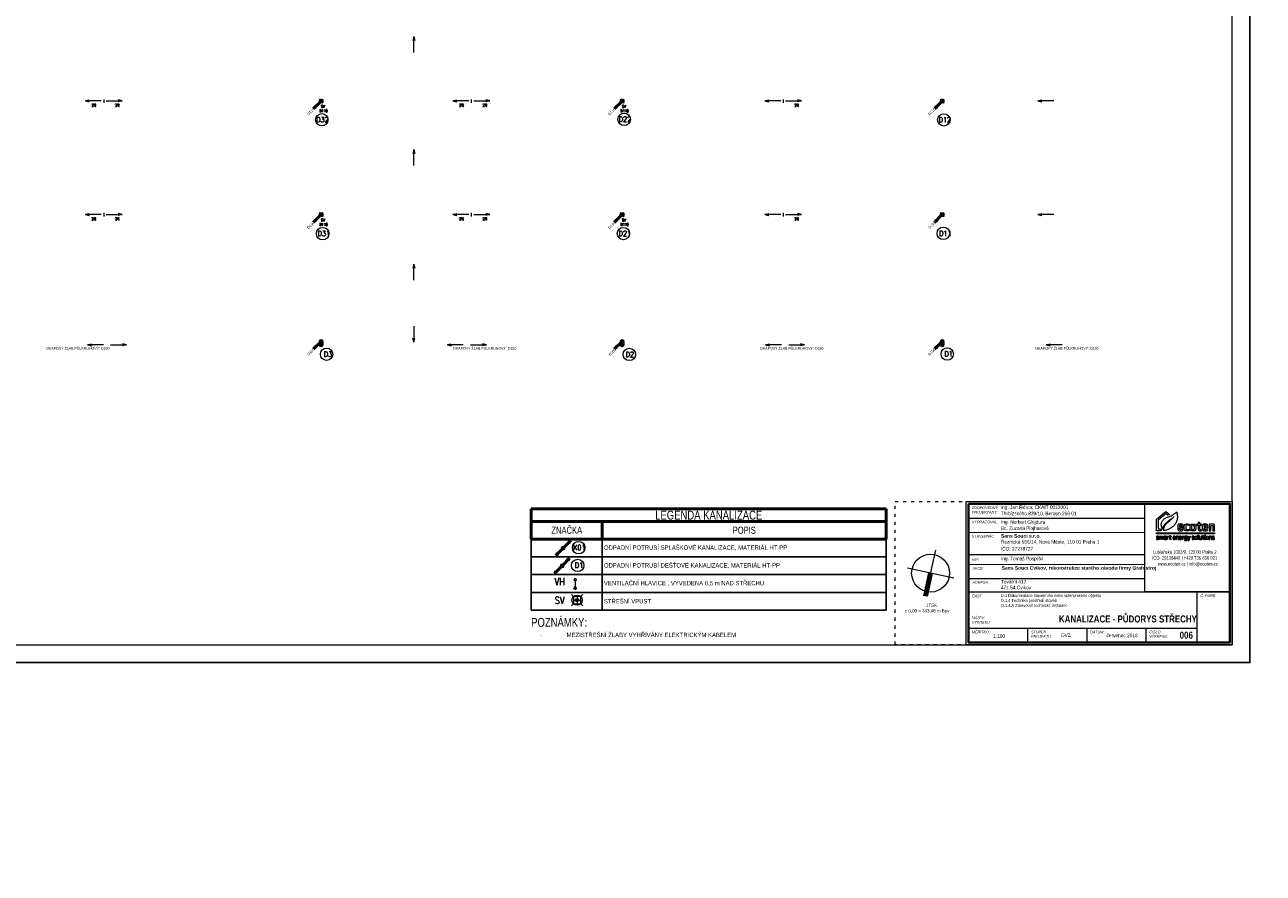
# Model space of a CAD drawing. Header units: millimetres. Extents: x 886281 to 2603493, y -207328 to 3107.
# Tile 18 of 24: x 1433745 to 1503531, y -207328 to -159524. Entities that reach past the tile are written whole.
import ezdxf

# ---------------------------------------------------------------- set-up
doc = ezdxf.new("R2010")
doc.units = ezdxf.units.MM
doc.header["$LTSCALE"] = 15
doc.linetypes.add('ACAD_ISO03W100', pattern=[30, 12, -18])
doc.linetypes.add('DASHED', pattern=[19.05, 12.7, -6.35])
doc.layers.add('AA_FORMÁTY NETISK', color=40, linetype='Continuous', plot=False)
for name, color, linetype, lineweight in [('AA_FORMÁTY TISK', 7, 'Continuous', 15), ('AA_ROZPISKY', 7, 'Continuous', 15), ('AA_STUPEŇ DVZ', 4, 'Continuous', 15), ('AA_VÝKRES - BOURÁNÍ', 3, 'Continuous', 15), ('Kóty_obecně', 7, 'Continuous', 25), ('ZTI-kan_st_destova', 71, 'Continuous', 50), ('ZTI-kan_st_splaskova', 12, 'Continuous', 50), ('ZTI-kanal_destova', 70, 'DASHED', 50), ('ZTI-komponenty', 120, 'Continuous', 20), ('ZTI_popis', 191, 'Continuous', 15)]:
    doc.layers.add(name, color=color, linetype=linetype, lineweight=lineweight)
doc.layers.add('ZTI-kanal_pripojovaci-popis', color=7, linetype='Continuous')
doc.styles.add('Popis', font='simplex.shx', dxfattribs={"width": 0.85, "height": 150})
doc.styles.get("Standard").update_dxf_attribs({"font": 'ic-simplex.shx', "width": 0.8})

# ---------------------------------------------------------------- blocks, each defined once
blk = doc.blocks.new('ecoten_logo_obrys')
at = {"lineweight": 5}
for points in [[(750, 1940), (899, 1620), (0, 1620), (0, 3760), (1740, 5160), (2420, 4610), (2057, 4478), (1740, 4740), (320, 3600), (320, 1940), (750, 1940)], [(3740, 5090), (3760, 5040), (3780, 4980), (3790, 4930), (3810, 4860), (3820, 4800), (3830, 4750), (3840, 4700), (3850, 4650), (3860, 4600), (3860, 4560), (3870, 4480), (3870, 4440), (3880, 4360), (3880, 4230), (3880, 4100), (3880, 4050), (3871, 3920), (3849, 3780), (3819, 3640), (3769, 3440), (3750, 3380), (3709, 3280), (3669, 3190), (3630, 3110), (3600, 3050), (3530, 2930), (3480, 2850), (3440, 2790), (3370, 2700), (3291, 2609), (3210, 2520), (3089, 2411), (2969, 2311), (2890, 2250), (2820, 2200), (2710, 2131), (2610, 2071), (2480, 1999), (2420, 1970), (2320, 1921), (2200, 1870), (2100, 1830), (2000, 1789), (1850, 1740), (1720, 1701), (1600, 1671), (1480, 1641), (1390, 1620), (1360, 1620), (1360, 1670), (1370, 1810), (1400, 2000), (1430, 2130), (1481, 2320), (1531, 2450), (1580, 2560), (1630, 2640), (1680, 2720), (1730, 2780), (1819, 2890), (1891, 2969), (1981, 3059), (2151, 3219), (2271, 3319), (2350, 3390), (2521, 3519), (2641, 3619), (2749, 3711), (2840, 3790), (2920, 3870), (3000, 3939), (3121, 4059), (3270, 4220), (3170, 4130), (3081, 4049), (2970, 3960), (2840, 3850), (2720, 3760), (2560, 3640), (2450, 3560), (2331, 3479), (2160, 3360), (2070, 3290), (1990, 3229), (1850, 3120), (1740, 3020), (1660, 2940), (1550, 2830), (1479, 2740), (1420, 2650), (1360, 2560), (1310, 2470), (1270, 2370), (1221, 2250), (1191, 2150), (1150, 2000), (1130, 1910), (1120, 1870), (1100, 1930), (1070, 2000), (1009, 2160), (979, 2270), (950, 2370), (920, 2540), (910, 2690), (910, 2830), (929, 2940), (959, 3080), (1010, 3220), (1059, 3330), (1131, 3450), (1180, 3520), (1241, 3590), (1331, 3679), (1461, 3789), (1549, 3861), (1640, 3920), (1761, 3989), (1900, 4060), (2030, 4121), (2140, 4170), (2240, 4210), (2410, 4269), (2550, 4320), (2730, 4400), (2890, 4481), (3030, 4559), (3130, 4619), (3220, 4671), (3290, 4720), (3380, 4780), (3440, 4830), (3560, 4920), (3650, 5000), (3740, 5090)], [(4260, 2140), (4980, 2140), (4980, 2240), (4971, 2420), (4961, 2530), (4931, 2650), (4891, 2720), (4850, 2770), (4770, 2820), (4700, 2840), (4640, 2850), (4580, 2860), (4510, 2860), (4340, 2860), (4260, 2851), (4190, 2830), (4110, 2800), (4060, 2760), (4020, 2720), (4000, 2680), (3980, 2630), (3961, 2540), (3950, 2470), (3950, 2420), (3950, 2340), (3950, 2120), (3950, 2030), (3960, 1970), (3979, 1850), (3990, 1810), (4010, 1770), (4040, 1720), (4070, 1690), (4120, 1650), (4170, 1630), (4230, 1610), (4300, 1600), (4560, 1600), (4680, 1611), (4820, 1631), (4910, 1640), (4910, 1840), (4590, 1812), (4440, 1809), (4390, 1820), (4360, 1830), (4330, 1850), (4310, 1870), (4300, 1890), (4290, 1910), (4280, 1940), (4260, 2020), (4260, 2140)], [(4260, 2350), (4680, 2350), (4680, 2400), (4670, 2480), (4660, 2550), (4640, 2590), (4610, 2620), (4590, 2630), (4570, 2640), (4540, 2650), (4400, 2650), (4370, 2640), (4330, 2620), (4310, 2600), (4290, 2580), (4280, 2550), (4270, 2510), (4260, 2440), (4260, 2350)], [(6090, 2820), (6090, 2600), (5910, 2619), (5780, 2630), (5590, 2630), (5540, 2620), (5500, 2590), (5480, 2560), (5460, 2480), (5450, 2410), (5450, 2040), (5460, 1980), (5480, 1930), (5500, 1890), (5530, 1860), (5570, 1840), (5610, 1830), (5670, 1820), (5850, 1820), (5970, 1830), (6100, 1839), (6100, 1650), (6010, 1629), (5880, 1611), (5760, 1600), (5490, 1600), (5410, 1610), (5350, 1630), (5290, 1660), (5260, 1680), (5220, 1720), (5190, 1770), (5160, 1840), (5139, 1930), (5130, 2070), (5130, 2100), (5130, 2410), (5140, 2480), (5160, 2610), (5180, 2660), (5200, 2700), (5230, 2750), (5260, 2780), (5310, 2810), (5360, 2830), (5400, 2840), (5460, 2850), (5550, 2861), (5660, 2861), (5810, 2850), (5950, 2840), (6040, 2829), (6090, 2820)], [(6240, 2060), (6240, 2410), (6250, 2520), (6270, 2610), (6290, 2660), (6310, 2700), (6340, 2740), (6380, 2780), (6430, 2810), (6500, 2830), (6600, 2849), (6940, 2849), (7010, 2840), (7070, 2820), (7120, 2800), (7150, 2780), (7200, 2730), (7230, 2690), (7250, 2650), (7270, 2580), (7280, 2530), (7290, 2480), (7301, 2320), (7301, 2140), (7291, 1990), (7280, 1900), (7260, 1830), (7240, 1780), (7210, 1730), (7180, 1700), (7150, 1670), (7090, 1640), (7030, 1620), (6980, 1610), (6910, 1600), (6630, 1600), (6550, 1610), (6480, 1630), (6430, 1650), (6390, 1670), (6330, 1720), (6300, 1780), (6280, 1830), (6270, 1870), (6260, 1910), (6250, 1980), (6240, 2060)], [(6710, 2660), (6820, 2660), (6860, 2650), (6910, 2630), (6940, 2600), (6960, 2560), (6970, 2520), (6980, 2470), (6990, 2360), (6990, 2090), (6981, 1990), (6970, 1940), (6950, 1880), (6930, 1850), (6900, 1830), (6860, 1810), (6820, 1800), (6720, 1800), (6680, 1810), (6640, 1830), (6610, 1850), (6590, 1870), (6570, 1910), (6560, 2000), (6551, 2130), (6551, 2330), (6560, 2460), (6570, 2530), (6580, 2570), (6600, 2600), (6620, 2620), (6650, 2640), (6670, 2650), (6710, 2660)], [(8810, 2140), (9530, 2140), (9530, 2240), (9521, 2420), (9511, 2530), (9481, 2650), (9441, 2720), (9400, 2770), (9320, 2820), (9250, 2840), (9190, 2850), (9130, 2860), (9060, 2860), (8890, 2860), (8810, 2851), (8740, 2830), (8660, 2800), (8610, 2760), (8570, 2720), (8550, 2680), (8530, 2630), (8511, 2540), (8500, 2470), (8500, 2420), (8500, 2340), (8500, 2120), (8500, 2030), (8510, 1970), (8529, 1850), (8540, 1810), (8560, 1770), (8590, 1720), (8620, 1690), (8670, 1650), (8720, 1630), (8780, 1610), (8850, 1600), (9110, 1600), (9230, 1611), (9370, 1631), (9460, 1640), (9460, 1840), (9140, 1812), (8990, 1809), (8940, 1820), (8910, 1830), (8880, 1850), (8860, 1870), (8850, 1890), (8840, 1910), (8830, 1940), (8810, 2020), (8810, 2140)], [(8810, 2350), (9230, 2350), (9230, 2400), (9220, 2480), (9210, 2550), (9190, 2590), (9160, 2620), (9140, 2630), (9120, 2640), (9090, 2650), (8950, 2650), (8920, 2640), (8880, 2620), (8860, 2600), (8840, 2580), (8830, 2550), (8820, 2510), (8810, 2440), (8810, 2350)], [(9740, 1620), (10060, 1620), (10060, 2540), (10210, 2589), (10320, 2610), (10370, 2610), (10410, 2600), (10430, 2580), (10440, 2560), (10440, 2550), (10440, 1620), (10764, 1620), (10764, 2590), (10740, 2680), (10710, 2740), (10660, 2790), (10610, 2820), (10560, 2840), (10520, 2850), (10320, 2850), (10240, 2830), (10160, 2800), (10040, 2750), (10030, 2770), (10020, 2800), (10010, 2830), (9740, 2830), (9740, 1620)], [(0, 1220), (10764, 1220), (10764, 1070), (0, 1070), (0, 1220)], [(30, 0), (290, 0), (320, 10), (340, 20), (360, 30), (390, 60), (400, 80), (410, 100), (410, 110), (410, 200), (400, 230), (380, 260), (360, 280), (330, 300), (270, 330), (220, 350), (170, 370), (140, 390), (120, 400), (100, 430), (100, 480), (110, 500), (140, 520), (240, 520), (350, 510), (380, 510), (380, 590), (280, 601), (140, 601), (90, 590), (70, 580), (50, 570), (40, 560), (20, 540), (10, 520), (0, 490), (0, 410), (10, 380), (20, 360), (40, 330), (70, 310), (100, 290), (150, 270), (220, 240), (260, 220), (290, 200), (300, 190), (310, 170), (310, 120), (300, 100), (280, 90), (250, 80), (110, 80), (30, 90), (30, 0)], [(520, 0), (520, 590), (600, 590), (610, 550), (660, 570), (720, 590), (800, 600), (850, 600), (900, 590), (930, 570), (940, 560), (1020, 580), (1070, 590), (1140, 600), (1200, 600), (1250, 590), (1280, 570), (1300, 540), (1310, 510), (1310, 0), (1220, 0), (1220, 470), (1210, 490), (1180, 510), (1120, 510), (1020, 491), (970, 480), (960, 470), (960, 0), (870, 0), (870, 480), (860, 500), (840, 510), (770, 510), (620, 470), (620, 0), (520, 0)], [(1450, 580), (1470, 500), (1610, 520), (1700, 520), (1730, 510), (1750, 500), (1760, 480), (1770, 460), (1770, 330), (1560, 330), (1530, 330), (1500, 320), (1480, 310), (1450, 290), (1430, 260), (1420, 230), (1420, 120), (1430, 80), (1440, 60), (1460, 30), (1480, 10), (1510, 0), (1540, -10), (1600, -10), (1650, 0), (1690, 10), (1760, 39), (1770, 40), (1780, 0), (1860, 0), (1860, 500), (1850, 530), (1840, 560), (1810, 580), (1790, 590), (1750, 600), (1580, 600), (1450, 580)], [(1770, 260), (1770, 130), (1620, 81), (1570, 80), (1540, 90), (1520, 120), (1510, 150), (1510, 210), (1540, 240), (1580, 260), (1770, 270), (1770, 260)], [(1990, 0), (1990, 590), (2080, 590), (2080, 550), (2130, 570), (2200, 590), (2260, 600), (2280, 600), (2280, 520), (2230, 510), (2160, 490), (2090, 470), (2080, 460), (2080, 0), (1990, 0)], [(2350, 510), (2350, 590), (2490, 590), (2490, 740), (2590, 740), (2590, 590), (2720, 590), (2720, 510), (2590, 510), (2590, 140), (2600, 100), (2620, 80), (2640, 70), (2740, 70), (2740, 0), (2680, -10), (2630, -10), (2580, 0), (2550, 10), (2510, 50), (2490, 120), (2490, 510), (2350, 510)], [(3160, 260), (3530, 260), (3530, 420), (3509, 510), (3490, 540), (3460, 570), (3390, 600), (3210, 600), (3170, 590), (3130, 570), (3100, 540), (3080, 490), (3070, 440), (3070, 160), (3090, 80), (3110, 40), (3150, 10), (3180, 0), (3240, -10), (3330, -10), (3500, 10), (3500, 80), (3400, 69), (3280, 69), (3220, 80), (3190, 100), (3170, 140), (3160, 180), (3160, 260)], [(3160, 340), (3160, 410), (3170, 460), (3190, 500), (3230, 520), (3270, 530), (3340, 530), (3390, 510), (3410, 490), (3430, 450), (3440, 420), (3440, 340), (3160, 340)], [(3640, 590), (3640, 0), (3740, 0), (3740, 470), (3840, 501), (3890, 510), (3960, 510), (3980, 500), (3990, 470), (3990, 0), (4090, 0), (4090, 500), (4070, 550), (4040, 580), (3990, 600), (3920, 600), (3850, 590), (3780, 570), (3730, 550), (3720, 590), (3640, 590)], [(4300, 260), (4670, 260), (4670, 420), (4649, 510), (4630, 540), (4600, 570), (4530, 600), (4350, 600), (4310, 590), (4270, 570), (4240, 540), (4220, 490), (4210, 440), (4210, 160), (4230, 80), (4250, 40), (4290, 10), (4320, 0), (4380, -10), (4470, -10), (4640, 10), (4640, 80), (4540, 69), (4420, 69), (4360, 80), (4330, 100), (4310, 140), (4300, 180), (4300, 260)], [(4300, 340), (4300, 410), (4310, 460), (4330, 500), (4370, 520), (4410, 530), (4480, 530), (4530, 510), (4550, 490), (4570, 450), (4580, 420), (4580, 340), (4300, 340)], [(4780, 0), (4780, 590), (4870, 590), (4870, 550), (4920, 570), (4990, 590), (5050, 600), (5070, 600), (5070, 520), (5020, 510), (4950, 490), (4880, 470), (4870, 460), (4870, 0), (4780, 0)], [(5670, 600), (5320, 600), (5260, 590), (5210, 570), (5180, 540), (5160, 510), (5150, 470), (5150, 330), (5170, 280), (5190, 260), (5210, 240), (5190, 220), (5190, 130), (5210, 90), (5240, 60), (5280, 50), (5490, 50), (5540, 30), (5570, -10), (5570, -30), (5570, -70), (5560, -90), (5540, -110), (5500, -130), (5330, -130), (5220, -121), (5220, -210), (5350, -219), (5500, -219), (5570, -200), (5620, -170), (5650, -130), (5670, -80), (5670, 20), (5650, 70), (5620, 100), (5570, 120), (5530, 130), (5320, 130), (5290, 140), (5280, 160), (5280, 200), (5300, 210), (5510, 210), (5570, 240), (5590, 260), (5610, 290), (5620, 340), (5620, 480), (5610, 520), (5680, 530), (5680, 600), (5670, 600)], [(5320, 520), (5470, 520), (5500, 510), (5520, 490), (5530, 460), (5530, 370), (5520, 330), (5490, 300), (5450, 290), (5320, 290), (5290, 300), (5270, 310), (5250, 330), (5240, 370), (5240, 460), (5260, 490), (5280, 510), (5320, 520)], [(5750, 590), (5860, 590), (6016, 109), (6172, 589), (6280, 589), (5998, -230), (5910, -230), (5980, 0), (5950, 0), (5750, 590)], [(6610, 0), (6870, 0), (6900, 10), (6920, 20), (6940, 30), (6970, 60), (6980, 80), (6990, 100), (6990, 110), (6990, 200), (6980, 230), (6960, 260), (6940, 280), (6910, 300), (6850, 330), (6800, 350), (6750, 370), (6720, 390), (6700, 400), (6680, 430), (6680, 480), (6690, 500), (6720, 520), (6820, 520), (6930, 510), (6960, 510), (6960, 590), (6860, 601), (6720, 601), (6670, 590), (6650, 580), (6630, 570), (6620, 560), (6600, 540), (6590, 520), (6580, 490), (6580, 410), (6590, 380), (6600, 360), (6620, 330), (6650, 310), (6680, 290), (6730, 270), (6800, 240), (6840, 220), (6870, 200), (6880, 190), (6890, 170), (6890, 120), (6880, 100), (6860, 90), (6830, 80), (6690, 80), (6610, 90), (6610, 0)], [(7090, 170), (7090, 420), (7110, 500), (7130, 540), (7160, 570), (7200, 590), (7260, 600), (7400, 600), (7450, 590), (7500, 570), (7530, 540), (7550, 500), (7560, 440), (7569, 370), (7569, 200), (7560, 130), (7540, 80), (7530, 60), (7490, 20), (7450, 0), (7370, -10), (7280, -10), (7210, 0), (7170, 20), (7140, 40), (7110, 90), (7090, 170)], [(7190, 200), (7190, 390), (7200, 450), (7210, 490), (7230, 510), (7280, 530), (7380, 530), (7420, 510), (7450, 480), (7460, 440), (7470, 380), (7470, 210), (7470, 170), (7450, 110), (7420, 90), (7380, 70), (7270, 70), (7240, 80), (7220, 100), (7200, 130), (7190, 200)], [(7850, -10), (7770, -10), (7730, 10), (7700, 50), (7690, 80), (7680, 130), (7680, 810), (7790, 810), (7790, 100), (7800, 70), (7820, 60), (7850, 60), (7850, -10)], [(8387, 1), (8387, 591), (8287, 591), (8287, 121), (8187, 90), (8137, 81), (8067, 81), (8047, 91), (8037, 121), (8037, 591), (7937, 591), (7937, 91), (7957, 41), (7987, 11), (8037, -9), (8107, -9), (8177, 1), (8247, 21), (8297, 41), (8307, 1), (8387, 1)], [(8480, 510), (8480, 590), (8620, 590), (8620, 740), (8720, 740), (8720, 590), (8850, 590), (8850, 510), (8720, 510), (8720, 140), (8730, 100), (8750, 80), (8770, 70), (8870, 70), (8870, 0), (8810, -10), (8760, -10), (8710, 0), (8680, 10), (8640, 50), (8620, 120), (8620, 510), (8480, 510)], [(8960, 710), (8980, 680), (9050, 680), (9070, 710), (9070, 770), (9050, 790), (8980, 790), (8960, 770), (8960, 710)], [(8970, 590), (8970, 0), (9060, 0), (9060, 590), (8970, 590)], [(9175, 170), (9175, 420), (9195, 500), (9215, 540), (9245, 570), (9285, 590), (9345, 600), (9485, 600), (9535, 590), (9585, 570), (9615, 540), (9635, 500), (9645, 440), (9654, 370), (9654, 200), (9645, 130), (9625, 80), (9615, 60), (9575, 20), (9535, 0), (9455, -10), (9365, -10), (9295, 0), (9255, 20), (9225, 40), (9195, 90), (9175, 170)], [(9275, 200), (9275, 390), (9285, 450), (9295, 490), (9315, 510), (9365, 530), (9465, 530), (9505, 510), (9535, 480), (9545, 440), (9555, 380), (9555, 210), (9555, 170), (9535, 110), (9505, 90), (9465, 70), (9355, 70), (9325, 80), (9305, 100), (9285, 130), (9275, 200)], [(9770, 590), (9770, 0), (9870, 0), (9870, 470), (9970, 501), (10020, 510), (10090, 510), (10110, 500), (10120, 470), (10120, 0), (10220, 0), (10220, 500), (10200, 550), (10170, 580), (10120, 600), (10050, 600), (9980, 590), (9910, 570), (9860, 550), (9850, 590), (9770, 590)], [(10360, 0), (10620, 0), (10650, 10), (10670, 20), (10690, 30), (10720, 60), (10730, 80), (10740, 100), (10740, 110), (10740, 200), (10730, 230), (10710, 260), (10690, 280), (10660, 300), (10600, 330), (10550, 350), (10500, 370), (10470, 390), (10450, 400), (10430, 430), (10430, 480), (10440, 500), (10470, 520), (10570, 520), (10680, 510), (10710, 510), (10710, 590), (10610, 601), (10470, 601), (10420, 590), (10400, 580), (10380, 570), (10370, 560), (10350, 540), (10340, 520), (10330, 490), (10330, 410), (10340, 380), (10350, 360), (10370, 330), (10400, 310), (10430, 290), (10480, 270), (10550, 240), (10590, 220), (10620, 200), (10630, 190), (10640, 170), (10640, 120), (10630, 100), (10610, 90), (10580, 80), (10440, 80), (10360, 90), (10360, 0)]]:
    blk.add_lwpolyline(points, dxfattribs=at)
blk.add_lwpolyline([(8270, 1800), (8170, 1800), (8120, 1810), (8090, 1830), (8070, 1850), (8050, 1900), (8050, 2620), (8320, 2620), (8320, 2830), (8050, 2830), (8050, 3130), (7730, 3130), (7730, 2830), (7460, 2830), (7460, 2620), (7730, 2620), (7730, 1960), (7740, 1880), (7750, 1830), (7770, 1770), (7790, 1730), (7840, 1680), (7880, 1650), (7920, 1630), (7980, 1610), (8050, 1600), (8230, 1600), (8300, 1610), (8350, 1620), (8350, 1810)], close=True, dxfattribs=at)
blk = doc.blocks.new('*U372')
at = {"color": 0, "linetype": 'ByBlock', "lineweight": -2}
for p, q in [((-35.36, -35.36), (-424.26, -424.26)), ((-424.26, -424.26), (-344.71, -291.68)), ((-291.68, -344.71), (-424.26, -424.26))]:
    blk.add_line(p, q, dxfattribs=at)
blk.add_circle((0, 0), 50, dxfattribs=at)
blk = doc.blocks.new('*U373')
at = {"color": 0, "linetype": 'ByBlock', "lineweight": -2}
for p, q in [((-35.36, -35.36), (-424.26, -424.26)), ((-424.26, -424.26), (-344.71, -291.68)), ((-291.68, -344.71), (-424.26, -424.26))]:
    blk.add_line(p, q, dxfattribs=at)
blk.add_circle((0, 0), 50, dxfattribs=at)
blk = doc.blocks.new('*U374')
at = {"color": 0, "linetype": 'ByBlock', "lineweight": -2}
for p, q in [((-35.36, -35.36), (-424.26, -424.26)), ((-424.26, -424.26), (-344.71, -291.68)), ((-291.68, -344.71), (-424.26, -424.26))]:
    blk.add_line(p, q, dxfattribs=at)
blk.add_circle((0, 0), 50, dxfattribs=at)
blk = doc.blocks.new('*U393')
at = {"color": 0, "linetype": 'ByBlock', "lineweight": -2}
for p, q in [((-35.36, -35.36), (-424.26, -424.26)), ((-424.26, -424.26), (-344.71, -291.68)), ((-291.68, -344.71), (-424.26, -424.26))]:
    blk.add_line(p, q, dxfattribs=at)
blk.add_circle((0, 0), 50, dxfattribs=at)
blk = doc.blocks.new('*U394')
at = {"color": 0, "linetype": 'ByBlock', "lineweight": -2}
for p, q in [((-35.36, -35.36), (-424.26, -424.26)), ((-424.26, -424.26), (-344.71, -291.68)), ((-291.68, -344.71), (-424.26, -424.26))]:
    blk.add_line(p, q, dxfattribs=at)
blk.add_circle((0, 0), 50, dxfattribs=at)
blk = doc.blocks.new('*U395')
at = {"color": 0, "linetype": 'ByBlock', "lineweight": -2}
for p, q in [((-35.36, -35.36), (-424.26, -424.26)), ((-424.26, -424.26), (-344.71, -291.68)), ((-291.68, -344.71), (-424.26, -424.26))]:
    blk.add_line(p, q, dxfattribs=at)
blk.add_circle((0, 0), 50, dxfattribs=at)
blk = doc.blocks.new('*U396')
at = {"color": 0, "linetype": 'ByBlock', "lineweight": -2}
for p, q in [((-35.36, -35.36), (-424.26, -424.26)), ((-424.26, -424.26), (-344.71, -291.68)), ((-291.68, -344.71), (-424.26, -424.26))]:
    blk.add_line(p, q, dxfattribs=at)
blk.add_circle((0, 0), 50, dxfattribs=at)
blk = doc.blocks.new('*U407')
at = {"color": 0, "linetype": 'ByBlock', "lineweight": -2}
for p, q in [((-35.36, -35.36), (-424.26, -424.26)), ((-424.26, -424.26), (-344.71, -291.68)), ((-291.68, -344.71), (-424.26, -424.26))]:
    blk.add_line(p, q, dxfattribs=at)
blk.add_circle((0, 0), 50, dxfattribs=at)
blk = doc.blocks.new('*U408')
at = {"color": 0, "linetype": 'ByBlock', "lineweight": -2}
for p, q in [((-35.36, -35.36), (-424.26, -424.26)), ((-424.26, -424.26), (-344.71, -291.68)), ((-291.68, -344.71), (-424.26, -424.26))]:
    blk.add_line(p, q, dxfattribs=at)
blk.add_circle((0, 0), 50, dxfattribs=at)
blk = doc.blocks.new('*U416', base_point=(4470, -1897))
at = {"color": 0, "linetype": 'ByBlock', "lineweight": -2}
for p, q in [((4354, -1781), (4395, -1822)), ((4545, -1822), (4587, -1781)), ((4354, -2014), (4395, -1972)), ((4395, -1897), (4545, -1897)), ((4446, -1922), (4495, -1873)), ((4495, -1922), (4446, -1873)), ((4470, -1822), (4470, -1972)), ((4545, -1972), (4587, -2014))]:
    blk.add_line(p, q, dxfattribs=at)
blk.add_lwpolyline([(4395, -1972), (4545, -1972), (4545, -1822), (4395, -1822)], close=True, dxfattribs=at)
for radius in [106, 34.8]:
    blk.add_circle((4470, -1897), radius, dxfattribs=at)
blk = doc.blocks.new('*U437', base_point=(-409.4, 0))
at = {"color": 0, "linetype": 'ByBlock', "lineweight": -2}
for p, q in [((-409.4, 0), (-307.93, 24.96)), ((0, 0), (-409.4, 0)), ((-409.4, 0), (-307.93, -24.96))]:
    blk.add_line(p, q, dxfattribs=at)
blk = doc.blocks.new('*T451')
at = {"layer": 'Kóty_obecně', "color": 6, "linetype": 'ByBlock', "lineweight": 50, "transparency": 16777216}
for p, q in [((0, 0), (20000, 0)), ((0, 0), (0, -1700)), ((20000, 0), (20000, -1700)), ((0, -700), (20000, -700)), ((4000, -700), (4000, -1700)), ((0, -1700), (20000, -1700))]:
    blk.add_line(p, q, dxfattribs=at)
at = {"layer": 'Kóty_obecně', "color": 0, "linetype": 'ByBlock', "lineweight": -2, "transparency": 16777216}
for p, q in [((0, -1700), (0, -5700)), ((4000, -1700), (4000, -5700)), ((20000, -1700), (20000, -5700)), ((0, -2700), (20000, -2700)), ((0, -3700), (20000, -3700)), ((0, -4700), (20000, -4700)), ((0, -5700), (20000, -5700))]:
    blk.add_line(p, q, dxfattribs=at)
at = {"layer": 'Kóty_obecně', "color": 0, "transparency": 16777216}
for s, insert, char_height, width, attachment_point in [('{\\Fc:\\program files\\ab studio\\cadkonplus 2018\\2018\\fonts\\ic-simplex|c238;LEGENDA KANALIZACE}', (10000, -350), 500, 19997, 5), ('Z{\\Fc:\\program files\\ab studio\\cadkonplus 2018\\2018\\fonts\\ic-simplex|c238;NAČKA}', (2000, -1200), 400, 3997, 5), ('P{\\Fc:\\program files\\ab studio\\cadkonplus 2018\\2018\\fonts\\ic-simplex|c238;OPIS}', (12000, -1200), 400, 15997, 5), ('{\\Fc:\\program files\\ab studio\\cadkonplus 2018\\2018\\fonts\\ic-simplex|c238; ODPADNÍ POTRUBÍ SPLAŠKOVÉ KANALIZACE, MATERIÁL HT-PP}', (4001.5, -2200), 250, 15997, 4), ('{\\Fc:\\program files\\ab studio\\cadkonplus 2018\\2018\\fonts\\ic-simplex|c238; ODPADNÍ POTRUBÍ DEŠŤOVÉ KANALIZACE, MATERIÁL HT-PP}', (4001.5, -3200), 250, 15997, 4), ('{\\Fc:\\program files\\ab studio\\cadkonplus 2018\\2018\\fonts\\ic-simplex|c238; VENTILAČNÍ HLAVICE , VYVEDENA 0,5 m NAD STŘECHU}', (4001.5, -4200), 250, 15997, 4), ('{\\Fc:\\program files\\ab studio\\cadkonplus 2018\\2018\\fonts\\ic-simplex|c238; STŘEŠNÍ VPUST}', (4001.5, -5200), 250, 15997, 4)]:
    blk.add_mtext(s, dxfattribs=dict(at, insert=insert, char_height=char_height, width=width, attachment_point=attachment_point))
blk = doc.blocks.new('*U187')
at = {"color": 0, "linetype": 'ByBlock', "lineweight": -2}
for p, q in [((35.36, 35.36), (424.26, 424.26)), ((424.26, 424.26), (291.68, 344.71)), ((344.71, 291.68), (424.26, 424.26)), ((-35.36, -35.36), (-424.26, -424.26)), ((-424.26, -424.26), (-344.71, -291.68)), ((-291.68, -344.71), (-424.26, -424.26))]:
    blk.add_line(p, q, dxfattribs=at)
blk.add_circle((0, 0), 50, dxfattribs=at)
blk = doc.blocks.new('*U96')
at = {"color": 0, "linetype": 'ByBlock', "lineweight": -2}
for p, q in [((35.36, 35.36), (424.26, 424.26)), ((424.26, 424.26), (291.68, 344.71)), ((344.71, 291.68), (424.26, 424.26)), ((-35.36, -35.36), (-424.26, -424.26)), ((-424.26, -424.26), (-344.71, -291.68)), ((-291.68, -344.71), (-424.26, -424.26))]:
    blk.add_line(p, q, dxfattribs=at)
blk.add_circle((0, 0), 50, dxfattribs=at)
blk = doc.blocks.new('*U225')
at = {"color": 0, "linetype": 'ByBlock', "lineweight": -2}
for p, q in [((-72, 49), (-20, 92)), ((-72, 49), (72, 49)), ((-51, 402), (0, 500)), ((-51, 402), (51, 402)), ((-20, 92), (-20, 134)), ((-20, 134), (20, 134)), ((0, 500), (51, 402)), ((0, 402), (0, 0)), ((20, 92), (20, 134)), ((72, 49), (20, 92))]:
    blk.add_line(p, q, dxfattribs=at)

msp = doc.modelspace()

# ---------------------------------------------------------------- linework, layer by layer
at = {"layer": 'AA_FORMÁTY NETISK'}
msp.add_lwpolyline([(1502785, -111456), (1383985, -111456), (1383985, -195456), (1502785, -195456)], close=True, dxfattribs=at)
at = {"layer": 'AA_FORMÁTY TISK'}
msp.add_lwpolyline([(1501785, -112456), (1384985, -112456), (1384985, -194456), (1501785, -194456)], close=True, dxfattribs=at)
at = {"layer": 'AA_ROZPISKY', "lineweight": 20}
for p, q in [((1486919, -187321), (1496853, -187322)), ((1486919, -188121), (1496853, -188122)), ((1486919, -188121), (1496853, -188122)), ((1486919, -189371), (1496852, -189372)), ((1486960, -189924), (1496852, -189925)), ((1486960, -190724), (1496852, -190725)), ((1486919, -191471), (1501652, -191472)), ((1486919, -193521), (1499793, -193522)), ((1490252, -193521), (1490252, -194321)), ((1493585, -193522), (1493585, -194322)), ((1496919, -193522), (1496919, -194322))]:
    msp.add_line(p, q, dxfattribs=at)
at = {"layer": 'AA_ROZPISKY'}
for p, q in [((1484498, -191723), (1485074, -189119)), ((1486088, -190709), (1483484, -190133)), ((1499793, -191472), (1499793, -194322))]:
    msp.add_line(p, q, dxfattribs=at)
at = {"layer": 'AA_ROZPISKY', "lineweight": 80}
msp.add_line((1484786, -190421), (1484498, -191723), dxfattribs=at)
at = {"layer": 'AA_ROZPISKY', "linetype": 'ACAD_ISO03W100', "lineweight": 20}
msp.add_lwpolyline([(1482786, -186387), (1501786, -186389), (1501785, -194456), (1482785, -194454)], close=True, dxfattribs=at)
at = {"layer": 'AA_ROZPISKY', "lineweight": 20}
for points in [[(1486786, -186388), (1501786, -186389), (1501785, -194456), (1486785, -194454)], [(1496853, -186522), (1501653, -186522), (1501652, -191472), (1496852, -191472)]]:
    msp.add_lwpolyline(points, close=True, dxfattribs=at)
at = {"layer": 'AA_ROZPISKY', "lineweight": 40}
msp.add_lwpolyline([(1486919, -186521), (1501653, -186522), (1501652, -194322), (1486919, -194321)], close=True, dxfattribs=at)
at = {"layer": 'AA_ROZPISKY'}
msp.add_circle((1484786, -190421), 1067, dxfattribs=at)
at = {"layer": 'ZTI-kan_st_destova', "lineweight": 15}
for centre in [(1450480, -164875), (1467519, -164855), (1485532, -164884), (1450530, -171291), (1467477, -171287), (1485503, -171276), (1450752, -178088), (1467813, -178099), (1485727, -178071), (1464902, -189984)]:
    msp.add_circle(centre, 350, dxfattribs=at)
at = {"layer": 'ZTI-kan_st_splaskova', "lineweight": 15}
msp.add_circle((1464954, -188983), 350, dxfattribs=at)
at = {"layer": 'ZTI-kanal_destova'}
for points in [[(1450394, -177561), (1450394, -177366)], [(1450494, -177367), (1450494, -177561)], [(1467358, -177561), (1467358, -177366)], [(1467458, -177367), (1467458, -177561)], [(1485394, -177561), (1485394, -177366)], [(1485494, -177367), (1485494, -177561)]]:
    msp.add_lwpolyline(points, dxfattribs=at)
at = {"layer": 'ZTI-kanal_destova', "linetype": 'Continuous'}
for centre in [(1450444, -177561), (1467408, -177561), (1485444, -177561)]:
    msp.add_circle(centre, 50, dxfattribs=at)
at = {"layer": 'ZTI-komponenty'}
for points in [[(1438194, -163726), (1438194, -163926)], [(1458908, -163726), (1458908, -163926)], [(1476478, -163726), (1476478, -163926)], [(1438194, -170126), (1438194, -170326)], [(1458908, -170126), (1458908, -170326)], [(1476478, -170126), (1476478, -170326)]]:
    msp.add_lwpolyline(points, dxfattribs=at)

# ---------------------------------------------------------------- block references
msp.add_blockref('*T451', (1462285, -186805))
at = {"layer": 'AA_ROZPISKY', "xscale": 0.3046009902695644, "yscale": 0.3046009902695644, "zscale": 0.3046009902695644, "rotation": 359.994372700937}
msp.add_blockref('ecoten_logo_obrys', (1497510, -188523), dxfattribs=at)
at = {"layer": 'ZTI-kan_st_destova'}
for name, p in [('*U407', (1450444, -163824)), ('*U396', (1467408, -163824)), ('*U393', (1485444, -163824)), ('*U408', (1450444, -170224)), ('*U395', (1467408, -170224)), ('*U394', (1485444, -170224)), ('*U372', (1450444, -177367)), ('*U373', (1467408, -177367)), ('*U374', (1485444, -177367))]:
    msp.add_blockref(name, p, dxfattribs=at)
at = {"layer": 'ZTI-kan_st_destova', "rotation": 180}
msp.add_blockref('*U96', (1464023, -190009), dxfattribs=at)
at = {"layer": 'ZTI-kan_st_splaskova', "rotation": 180}
msp.add_blockref('*U187', (1464085, -189010), dxfattribs=at)
at = {"layer": 'ZTI-komponenty', "yscale": 2.19348689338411, "zscale": 2.19348689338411}
for p, xscale, rotation in [((1455671, -160180), -2.19348689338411, 89.99999999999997), ((1455671, -166556), -2.19348689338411, 89.99999999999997), ((1455671, -173013), -2.19348689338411, 89.99999999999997), ((1455671, -177412), 2.19348689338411, 90.00000000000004)]:
    msp.add_blockref('*U437', p, dxfattribs=dict(at, xscale=xscale, rotation=rotation))
at = {"layer": 'ZTI-komponenty'}
for name, p, xscale, yscale, zscale in [('*U437', (1437159, -163813), 2.19348689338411, 2.19348689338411, 2.19348689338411), ('*U437', (1439228, -163813), -2.19348689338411, 2.19348689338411, 2.19348689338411), ('*U437', (1457874, -163813), 2.19348689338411, 2.19348689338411, 2.19348689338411), ('*U437', (1459943, -163813), -2.19348689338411, 2.19348689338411, 2.19348689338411), ('*U437', (1475443, -163813), 2.19348689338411, 2.19348689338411, 2.19348689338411), ('*U437', (1477513, -163813), -2.19348689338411, 2.19348689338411, 2.19348689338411), ('*U437', (1490829, -163813), 2.19348689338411, 2.19348689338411, 2.19348689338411), ('*U437', (1437159, -170213), 2.19348689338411, 2.19348689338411, 2.19348689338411), ('*U437', (1439228, -170213), -2.19348689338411, 2.19348689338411, 2.19348689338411), ('*U437', (1457874, -170213), 2.19348689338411, 2.19348689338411, 2.19348689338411), ('*U437', (1459943, -170213), -2.19348689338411, 2.19348689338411, 2.19348689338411), ('*U437', (1475443, -170213), 2.19348689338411, 2.19348689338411, 2.19348689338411), ('*U437', (1477513, -170213), -2.19348689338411, 2.19348689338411, 2.19348689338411), ('*U437', (1490829, -170213), 2.19348689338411, 2.19348689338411, 2.19348689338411), ('*U437', (1437274, -177558), 2.19348689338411, 2.19348689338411, 2.19348689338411), ('*U437', (1439474, -177558), -2.19348689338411, 2.19348689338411, 2.19348689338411), ('*U437', (1457556, -177558), 2.19348689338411, 2.19348689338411, 2.19348689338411), ('*U437', (1459756, -177558), -2.19348689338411, 2.19348689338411, 2.19348689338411), ('*U437', (1475487, -177558), 2.19348689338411, 2.19348689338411, 2.19348689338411), ('*U437', (1477688, -177558), -2.19348689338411, 2.19348689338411, 2.19348689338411), ('*U437', (1491309, -177558), 2.19348689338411, 2.19348689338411, 2.19348689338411), ('*U225', (1464765, -191355), 1.332521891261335, 1.332521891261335, 1.332521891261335), ('*U416', (1464867, -191942), 2.710730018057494, 2.710730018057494, 2.710730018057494)]:
    msp.add_blockref(name, p, dxfattribs=dict(at, xscale=xscale, yscale=yscale, zscale=zscale))
for p in [(1450444, -163824), (1467408, -163824), (1485444, -163824), (1450444, -170224), (1467408, -170224), (1485444, -170224)]:
    msp.add_blockref('*U416', p, dxfattribs=at)

# ---------------------------------------------------------------- texts
at = {"layer": 'AA_ROZPISKY', "rotation": 359.99437}
for s, width, insert, char_height, attachment_point in [('{\\fArial|b0|i1|c238|p34;ZODPOVĚDNÝ PROJEKTANT:}', 53.33, (1487114, -186663), 150, 1), ('\\pt4200;{\\Fc:\\program files\\ab studio\\cadkonplus 2018\\2018\\fonts\\ic-simplex|c238;Třebízského 839/10, Beroun 266 01}', 6041.06, (1488745, -186957), 200, 1), ('\\pt4200;Ing. {\\Fc:\\program files\\ab studio\\cadkonplus 2018\\2018\\fonts\\ic-simplex|c238;Jan Řičica, ČKAIT 0012001}', 6041.06, (1488745, -186607), 200, 1), ('{\\fArial|b0|i1|c238|p34;VYPRACOVAL:}', 1241.72, (1487114, -187463), 150, 1), ('\\pt4200;Ing. {\\Fc:\\program files\\ab studio\\cadkonplus 2018\\2018\\fonts\\ic-simplex|c238;Norbert Glejdura}', 4227.73, (1488750, -187440), 200, 1), ('{\\fArial|b0|i1|c238|p34;STAVEBNÍK:}', 1241.72, (1487114, -188263), 150, 1), ('\\pt4200;{\\fArial|b1|i0|c238|p34;Sans Souci s.r.o.\\P}Řeznická 656/14, Nové Město, 110 01 Praha 1', 8102.13, (1488750, -188222), 200, 1), ('\\pt4200;{\\Fc:\\program files\\ab studio\\cadkonplus 2018\\2018\\fonts\\ic-simplex|c238;Bc. Zuzana Plojharová}', 4227.73, (1488750, -187787), 200, 1), ('\\pt4200;IČO: 27278727', 6355.46, (1488750, -188948), 200, 1), ('\\pi473.33333;{\\W0.7;Lublaňská 1002/9, 120 00 Praha 2\\P\\pi420,t2420,2620;IČO: 29136440 | +420 736 630 021\\P\\pi736.66667,t2736.66667,4936.66667;www.ecoten.cz | info@ecoten.cz\\H1.2619x; }', 4800, (1496852, -189129), 200, 1), ('{\\fArial|b0|i1|c238|p34;HIP:}', 1241.72, (1487114, -189578), 150, 1), ('\\pt4200;Ing. Tomáš Pospíšil', 3020.53, (1488750, -189498), 200, 1), ('{\\fArial|b0|i1|c238|p34;AKCE:}', 1241.72, (1487155, -190071), 150, 1), ('\\pt4200;{\\fArial|b1|i0|c238|p34;Sans Souci Cvikov, rekonstrukce starého závodu firmy Grafostroj}', 7735.47, (1488791, -190026), 200, 1), ('{\\fArial|b0|i1|c238|p34;ADRESA:}', 1241.72, (1487155, -190871), 150, 1), ('\\pt4200;Tovární 417 \\P471 54 Cvikov', 6355.46, (1488750, -190798), 200, 1), ('{\\fArial|b0|i1|c238|p34;ČÁST: }', 565.93, (1487114, -191633), 150, 1), ('\\H166.666;\\W0.8;D.1 Dokumentace stavebního nebo inženýrského objektu\\PD.1.4 Technika prostředí staveb\\PD.1.4.A Zdravotně technické instalace', 9345.46, (1488750, -191598), 200, 1), ('{\\fArial|b0|i1|c238|p34;Č. PARÉ:}', 1241.72, (1499988, -191619), 150, 1), ('\\pi1758.22222,t5678.22222;JTSK\\P\\pi545.77778,t4465.77778;± 0,00 = 343,48 m Bpv', 4000, (1482786, -192137), 186.67, 1), ('\\pi1758.22222,t5678.22222;JTSK\\P\\pi545.77778,t4465.77778;± 0,00 = 343,48 m Bpv', 4000, (1161249, -193063), 186.67, 1), ('\\pi1758.22222,t5678.22222;JTSK\\P\\pi545.77778,t4465.77778;± 0,00 = 343,48 m Bpv', 4000, (1245232, -193063), 186.67, 1), ('{\\fArial|b0|i1|c238|p34;NÁZEV\\PVÝKRESU:}', 345.93, (1487114, -192863), 150, 1), ('{\\fArial|b0|i1|c238|p34;MĚŘÍTKO:}', 1241.72, (1487114, -193663), 150, 1), ('\\pt4200;1:100', 1301.35, (1488315, -193866), 200, 1), ('{\\fArial|b0|i1|c238|p34;STUPEŇ\\PPROJEKTU:}', 399.27, (1490447, -193664), 150, 1), ('{\\fArial|b0|i1|c238|p34;DATUM:}', 1241.72, (1493780, -193664), 150, 1), ('\\pt4200;červenec 2018', 1955.81, (1496455, -193828), 200, 3), ('{\\fArial|b0|i1|c238|p34;ČÍSLO\\PVÝKRESU:}', 405.93, (1497114, -193664), 150, 1), ('\\pi473.33333;{\\W0.7;Lublaňská 1002/9, 120 00 Praha 2\\P\\pi420,t2420,2620;IČO: 29136440 | +420 736 630 021\\P\\pi736.66667,t2736.66667,4936.66667;www.ecoten.cz | info@ecoten.cz\\H1.2619x; }', 4800, (1339901, -197457), 200, 1), ('\\pi1758.22222,t5678.22222;JTSK\\P\\pi545.77778,t4465.77778;± 0,00 = 343,48 m Bpv', 4000, (1325835, -200465), 186.67, 1)]:
    msp.add_mtext_dynamic_manual_height_columns(s, width=width, gutter_width=150, heights=[0], dxfattribs=dict(at, insert=insert, char_height=char_height, attachment_point=attachment_point))
at = {"layer": 'AA_STUPEŇ DVZ', "insert": (1492145, -193812), "char_height": 200, "attachment_point": 1, "rotation": 359.99437}
msp.add_mtext_dynamic_manual_height_columns('DVZ', width=1390.58, gutter_width=150, heights=[0], dxfattribs=at)
at = {"layer": 'AA_VÝKRES - BOURÁNÍ', "char_height": 400, "attachment_point": 3, "rotation": 359.99437}
for s, width, insert in [('\\pt8400;{\\fArial|b1|i0|c238|p34;KANALIZACE\\fArial|b1|i0|c0|p34; - PŮDORYS \\fArial|b1|i0|c238|p34;STŘECHY}', 11060.2, (1499793, -192801)), ('\\pt8400;{\\fArial|b1|i0|c238|p34;006}', 1301.35, (1499568, -193715))]:
    msp.add_mtext_dynamic_manual_height_columns(s, width=width, gutter_width=150, heights=[0], dxfattribs=dict(at, insert=insert))
at = {"layer": 'Kóty_obecně', "char_height": 500, "attachment_point": 1}
for s, width, insert in [('\\W0.8;POZNÁMKY:\\P\\pi-1500,l2000,t2000;\\H250;-^IPŘIPOJOVACÍ POTRUBÍ KANALIZACE JE VEDENO VE SKLONU 3 % K ODPADNÍMU POTRUBÍ', 11997.19, (970767, -190304)), ('{\\Fc:\\program files\\ab studio\\cadkonplus 2018\\2018\\fonts\\ic-simplex|c238;POZNÁMKY:\\P\\pi-1500,l2000,t2000;\\H0.5x;-^IMEZISTŘEŠNÍ ŽLABY VYHŘÍVÁNY ELEKTRICKÝM KABELEM}', 20006.89, (1462279, -192943)), ('{\\Fc:\\program files\\ab studio\\cadkonplus 2018\\2018\\fonts\\ic-simplex|c238;POZNÁMKY:\\P\\pi-1500,l2000,t2000;\\H0.5x;-^IPŘIPOJOVACÍ POTRUBÍ KANALIZACE JE VEDENO VE SKLONU 3 % K ODPADNÍMU POTRUBÍ}', 20006.89, (1057764, -193681)), ('{\\Fc:\\program files\\ab studio\\cadkonplus 2018\\2018\\fonts\\ic-simplex|c238;POZNÁMKY:\\P\\pi-1500,l2000,t2000;\\H0.5x;-^IPŘIPOJOVACÍ POTRUBÍ KANALIZACE JE VEDENO VE SKLONU 3 % K ODPADNÍMU POTRUBÍ}', 19815.05, (1140934, -193659)), ('{\\Fc:\\program files\\ab studio\\cadkonplus 2018\\2018\\fonts\\ic-simplex|c238;POZNÁMKY:\\P\\pi-1500,l2000,t2000;\\H0.5x;-^IPŘIPOJOVACÍ POTRUBÍ KANALIZACE JE VEDENO VE SKLONU 3 % K ODPADNÍMU POTRUBÍ}', 20006.89, (1224725, -193856)), ('{\\Fc:\\program files\\ab studio\\cadkonplus 2018\\2018\\fonts\\ic-simplex|c238;POZNÁMKY:\\P\\pi-1500,l2000,t2000;\\H0.5x;-^IPŘIPOJOVACÍ POTRUBÍ KANALIZACE JE VEDENO VE SKLONU 3 % K ODPADNÍMU POTRUBÍ}', 20006.89, (1305327, -201239))]:
    msp.add_mtext_dynamic_manual_height_columns(s, width=width, gutter_width=500, heights=[0], dxfattribs=dict(at, insert=insert))
at = {"layer": 'ZTI-kan_st_destova', "lineweight": 15, "char_height": 300, "width": 4855.27, "attachment_point": 1, "style": 'Popis'}
for s, insert in [('\\fsimplex|b0|i0|c0|p0;\\W0.85;D22', (1467210, -164701)), ('\\fsimplex|b0|i0|c0|p0;\\W0.85;D32', (1450164, -164721)), ('\\fsimplex|b0|i0|c0|p0;\\W0.85;D12', (1485236, -164727)), ('\\fsimplex|b0|i0|c0|p0;\\W0.85;D31', (1450248, -171137)), ('\\fsimplex|b0|i0|c0|p0;\\W0.85;D21', (1467209, -171133)), ('\\fsimplex|b0|i0|c0|p0;\\W0.85;D11', (1485266, -171128)), ('\\fsimplex|b0|i0|c0|p0;\\W0.85;D3', (1450591, -177934)), ('\\fsimplex|b0|i0|c0|p0;\\W0.85;D2', (1467606, -177945)), ('\\fsimplex|b0|i0|c0|p0;\\W0.85;D1', (1485565, -177917)), ('\\fsimplex|b0|i0|c0|p0;\\W0.85;D1', (1464740, -189830))]:
    msp.add_mtext(s, dxfattribs=dict(at, insert=insert))
at = {"layer": 'ZTI-kan_st_splaskova', "lineweight": 15, "insert": (1464642, -188830), "char_height": 300, "width": 4855.27, "attachment_point": 1, "style": 'Popis'}
msp.add_mtext('\\fsimplex|b0|i0|c0|p0;\\W0.85;K01', dxfattribs=at)
at = {"layer": 'ZTI-kanal_pripojovaci-popis', "color": 3, "width": 0.8}
for s, p in [('D110', (1449738, -164638)), ('D110', (1466703, -164638)), ('D110', (1484738, -164638)), ('D110', (1449738, -171038)), ('D110', (1466703, -171038)), ('D110', (1484738, -171038)), ('D150', (1449754, -178180)), ('D150', (1466730, -178185)), ('D150', (1484738, -178182))]:
    msp.add_text(s, height=150, rotation=45, dxfattribs=at).set_placement(p)
for p in [(1434951, -177831), (1457877, -177831), (1475179, -177831), (1490685, -177831)]:
    msp.add_text('OKAPOVÝ ŽLAB PŮLKRUHOVÝ: D150', height=150, dxfattribs=at).set_placement(p)
at = {"layer": 'ZTI-komponenty', "char_height": 150, "width": 651.08, "style": 'Popis'}
for s, insert, attachment_point in [('{\\fsimplex|b0|i0|c0|p2;2%}', (1439086, -163980), 3), ('{\\fsimplex|b0|i0|c0|p2;2%}', (1459801, -163980), 3), ('\\pi211.65212;{\\fsimplex|b0|i0|c0|p2;2%}', (1437301, -163980), 1), ('{\\fsimplex|b0|i0|c0|p2;2%}', (1477370, -163980), 3), ('\\pi211.65212;{\\fsimplex|b0|i0|c0|p2;2%}', (1458016, -163980), 1), ('{\\fsimplex|b0|i0|c0|p2;2%}', (1439086, -170380), 3), ('{\\fsimplex|b0|i0|c0|p2;2%}', (1459801, -170380), 3), ('\\pi211.65212;{\\fsimplex|b0|i0|c0|p2;2%}', (1437301, -170380), 1), ('{\\fsimplex|b0|i0|c0|p2;2%}', (1477370, -170380), 3), ('\\pi211.65212;{\\fsimplex|b0|i0|c0|p2;2%}', (1458016, -170380), 1)]:
    msp.add_mtext(s, dxfattribs=dict(at, insert=insert, attachment_point=attachment_point))
at = {"layer": 'ZTI_popis', "width": 651.08, "attachment_point": 1, "style": 'Popis'}
for s, insert, char_height in [('\\pi216.51086;{\\fsimplex|b0|i0|c0|p2;SV\\P\\pi126.9174;D110\\P}', (1425719, -164053), 150), ('\\pi216.51086;{\\fsimplex|b0|i0|c0|p2;SV\\P\\pi126.9174;D110\\P}', (1450219, -164053), 150), ('\\pi216.51086;{\\fsimplex|b0|i0|c0|p2;SV\\P\\pi126.9174;D110\\P}', (1467183, -164053), 150), ('\\pi216.51086;{\\fsimplex|b0|i0|c0|p2;SV\\P\\pi126.9174;D110\\P}', (1425719, -170453), 150), ('\\pi216.51086;{\\fsimplex|b0|i0|c0|p2;SV\\P\\pi126.9174;D110\\P}', (1450219, -170453), 150), ('\\pi216.51086;{\\fsimplex|b0|i0|c0|p2;SV\\P\\pi126.9174;D110\\P}', (1467183, -170453), 150), ('\\pi42.72719;{\\fsimplex|b0|i0|c238|p2;VH}', (1463551, -190693), 400), ('{\\fsimplex|b0|i0|c238|p2;SV}', (1463608, -191758), 400)]:
    msp.add_mtext(s, dxfattribs=dict(at, insert=insert, char_height=char_height))

doc.saveas('drawing.dxf')
